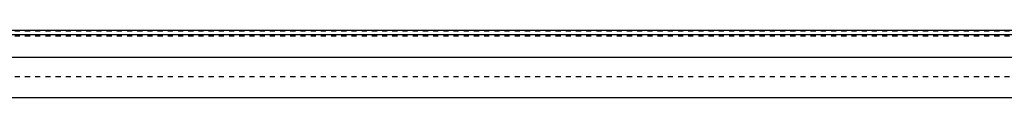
# Model space of a CAD drawing. Extents: x -906 to 186, y -120 to 120.
# Tile 7 of 9: x -318 to -125, y 64 to 77. Entities that reach past the tile are written whole.
import ezdxf

# ---------------------------------------------------------------- set-up
doc = ezdxf.new("R2010")
doc.units = 0
doc.linetypes.add('DASHED', pattern=[2, 1, -1])
doc.layers.add('AM_0', color=7, linetype='CONTINUOUS')
doc.layers.add('AM_3', color=7, linetype='DASHED')

msp = doc.modelspace()

# ---------------------------------------------------------------- linework, layer by layer
at = {"layer": 'AM_0', "color": 7, "linetype": 'CONTINUOUS'}
for p, q in [((75, 77.32), (-509, 77.32)), ((-509, 76.54), (75, 76.54)), ((-509, 72.1), (75, 72.1)), ((-509, 64.2), (75, 64.2))]:
    msp.add_line(p, q, dxfattribs=at)
at = {"layer": 'AM_3', "color": 6, "linetype": 'DASHED'}
for p, q in [((-509, 77.28), (75, 77.28)), ((-509, 76.29), (75, 76.29)), ((-509, 68.3), (75, 68.3))]:
    msp.add_line(p, q, dxfattribs=at)

doc.saveas('drawing.dxf')
